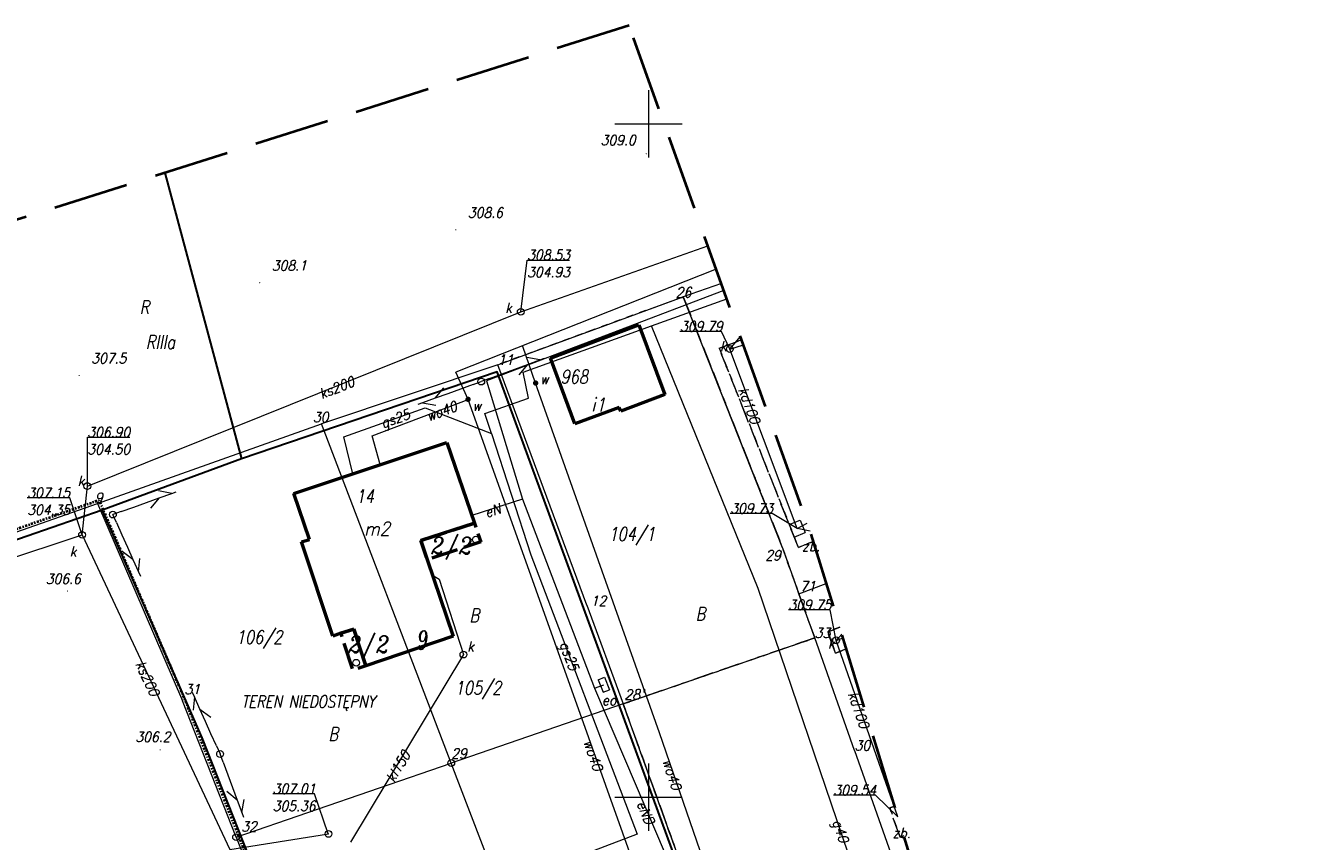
# Model space of a CAD drawing. Extents: x 779 to 3668, y -1329 to 9570.
# Tile 105 of 106: x 2424 to 2519, y -192 to -132. Entities that reach past the tile are written whole.
import ezdxf

# ---------------------------------------------------------------- set-up
doc = ezdxf.new("R2010")
doc.units = 0
for name, pattern in [('0.5_0.5', [1, 0.5, -0.5]), ('1.5_0.5', [2, 1.5, -0.5]), ('2.0_0.5', [2.5, 2, -0.5]), ('CIĄGłA', [0]), ('DGN Style 3', [7.83309, 5.595065, -2.238026]), ('DGN Style 4', [0.3202, 0.16, -0.08, 0.0002, -0.08])]:
    doc.linetypes.add(name, pattern=pattern)
for name, color, linetype, lineweight in [('202-punkt graniczny', 7, 'Continuous', 0), ('202-punkt graniczny-Atr103', 7, 'Continuous', 0), ('203-punkt graniczny', 7, 'Continuous', 0), ('203-punkt graniczny-Atr103', 7, 'Continuous', 0), ('209-oznaczenie konturu klasyfikacyjnego', 7, 'Continuous', 0), ('210-oznaczenie konturu użytku gruntowego', 7, 'Continuous', 0), ('211-numer działki ewidencyjnej', 7, 'Continuous', 0), ('217-kontur klasyfikacyjny', 7, 'Continuous', 0), ('218-kontur użytku gruntowego', 7, 'Continuous', 0), ('219-działka ewidencyjna', 7, 'Continuous', 0), ('238-Punkt adresowy budynku', 7, 'Continuous', 0), ('311-podpora', 7, 'Continuous', 0), ('312-budynek ewidencyjny', 7, 'Continuous', 0), ('312-oznaczenie budynku ewidencyjnego', 7, 'Continuous', 0), ('312-oznaczenie budynku ewidencyjnego-Atr117', 7, 'Continuous', 0), ('blok - nawis', 7, 'Continuous', 0), ('blok - nawis-Atr25', 7, 'Continuous', 0), ('kanał technologiczny (linia)', 7, 'Continuous', 0), ('MPZP', 7, 'Continuous', 0), ('ogrodzenie trwałe (linia)', 7, 'Continuous', 0), ('przewód elektroenergetyczny (linia)-SEPOD', 7, 'Continuous', 0), ('przewód elektroenergetyczny (linia)-SEPOD-Atr1', 7, 'Continuous', 0), ('przewód gazowy (linia)-SG', 7, 'Continuous', 0), ('przewód gazowy (linia)-SG-Atr1', 7, 'Continuous', 0), ('przewód kanalizacyjny (linia)-SK', 7, 'Continuous', 0), ('przewód kanalizacyjny (linia)-SK-Atr1', 7, 'Continuous', 0), ('przewód telekomunikacyjny (linia)-STPOW - symbol', 7, 'Continuous', 0), ('przewód wodociągowy (linia)-SW', 7, 'Continuous', 0), ('przewód wodociągowy (linia)-SW-Atr1', 7, 'Continuous', 0), ('PTRW02_01', 7, 'Continuous', 0), ('punkt o określonej wysokości (sieć kanalizacyjna)-SK', 7, 'Continuous', 0), ('punkt o określonej wysokości (sieć kanalizacyjna)-SK-Atr2', 7, 'Continuous', 0), ('punkt o określonej wysokości (sieć kanalizacyjna)-SK-Atr3', 7, 'Continuous', 0), ('RTPW01', 253, 'Continuous', 0), ('Sekcje', 7, 'Continuous', 0), ('studzienka okrągła - przewód kanalizacyjny (punkt)-SK', 7, 'Continuous', 0), ('studzienka okrągła - przewód kanalizacyjny (punkt)-SK-Atr17', 7, 'Continuous', 0), ('szafa elektroenergetyczna (punkt)-SE', 7, 'Continuous', 0), ('szafa elektroenergetyczna (punkt)-SE-Atr17', 7, 'Continuous', 0), ('słup (punkt)', 7, 'Continuous', 0), ('właz okrągły - siec kanalizacyjna (punkt)-SK', 7, 'Continuous', 0), ('właz okrągły - siec kanalizacyjna (punkt)-SK-Atr17', 7, 'Continuous', 0), ('Zakres', 7, 'Continuous', 0), ('zasuwa - siec wodociągowa (punkt)-SW', 7, 'Continuous', 0), ('zasuwa - siec wodociągowa (punkt)-SW-Atr17', 7, 'Continuous', 0), ('zbiornik - przewód kanalizacyjny (punkt)-SK', 7, 'Continuous', 0), ('zbiornik - przewód kanalizacyjny (punkt)-SK-Atr17', 7, 'Continuous', 0)]:
    doc.layers.add(name, color=color, linetype=linetype, lineweight=lineweight)
doc.styles.get("Standard").update_dxf_attribs({"font": 'arial.ttf'})
doc.styles.add('Style-ITALIC_1250', font='ITALIC_1250.shx')
doc.linetypes.add('902-500', pattern='A,3.75,[24,dgnlstyle-geo-mz.shx,S=0.002786,R=0,X=0,Y=0],3.75', length=7.5)

# ---------------------------------------------------------------- blocks, each defined once
blk = doc.blocks.new('311')
at = {"color": 0, "linetype": 'Continuous', "lineweight": -2, "ltscale": 10}
blk.add_circle((0, 0), 2.5, dxfattribs=at)
blk = doc.blocks.new('203')
at = {"linetype": 'Continuous', "lineweight": -2, "ltscale": 10}
h = blk.add_hatch(color=0, dxfattribs=at)
edge = h.paths.add_edge_path()
edge.add_arc((0, 0), 0.45, 0, 360)
blk = doc.blocks.new('202')
at = {"color": 0, "linetype": 'Continuous', "lineweight": -2, "ltscale": 10}
blk.add_circle((0, 0), 2.5, dxfattribs=at)
blk = doc.blocks.new('US22')
at = {"color": 0, "linetype": 'Continuous', "lineweight": -2, "ltscale": 10}
blk.add_circle((0, 0), 2.5, dxfattribs=at)
blk = doc.blocks.new('US15')
at = {"color": 0, "linetype": 'Continuous', "lineweight": -2, "ltscale": 10}
blk.add_circle((0, 0), 2.5, dxfattribs=at)
blk = doc.blocks.new('PW01_1')
at = {"linetype": 'Continuous', "lineweight": 13, "ltscale": 10}
h = blk.add_hatch(color=0, dxfattribs=at)
edge = h.paths.add_edge_path()
edge.add_arc((0, 0), 0.45, 0, 360)
blk = doc.blocks.new('US27')
at = {"color": 0, "linetype": 'Continuous', "lineweight": -2, "ltscale": 10}
for p, q in [((-5, -4.5), (-5, 4.5)), ((-5, 4.5), (5, 4.5)), ((5, -4.5), (5, 4.5)), ((-5, -4.5), (5, -4.5))]:
    blk.add_line(p, q, dxfattribs=at)
blk = doc.blocks.new('US25_2')
at = {"linetype": 'Continuous', "lineweight": -2, "ltscale": 10}
h = blk.add_hatch(color=0, dxfattribs=at)
edge = h.paths.add_edge_path()
edge.add_arc((0, 0), 2, 0, 360)
blk = doc.blocks.new('SM04')
at = {"color": 0, "linetype": 'Continuous', "lineweight": -2, "ltscale": 10}
blk.add_circle((0, 0), 2.5, dxfattribs=at)
blk = doc.blocks.new('PT01')
at = {"color": 0, "linetype": 'Continuous', "lineweight": 13, "ltscale": 10}
for p, q in [((6.5, 0), (0, 0)), ((6.5, 0), (16.5, 0)), ((16.5, 0), (26.5, 0)), ((26.5, 0), (36.5, 0)), ((36.5, 0), (27.84, -5)), ((36.5, 0), (46.5, 0)), ((46.5, 0), (37.84, 5)), ((46.5, 0), (50, 0))]:
    blk.add_line(p, q, dxfattribs=at)
blk = doc.blocks.new('US18_1')
at = {"color": 0, "linetype": 'Continuous', "lineweight": -2, "ltscale": 10}
for p, q in [((-5, -2.5), (-5, 2.5)), ((-5, 2.5), (5, 2.5)), ((5, -2.5), (5, 2.5)), ((-5, -2.5), (5, -2.5))]:
    blk.add_line(p, q, dxfattribs=at)
blk = doc.blocks.new('RTPW01')
at = {"layer": 'RTPW01', "linetype": 'Continuous', "lineweight": 13, "true_color": 0x939598}
h = blk.add_hatch(color=252, dxfattribs=at)
edge = h.paths.add_edge_path()
edge.add_arc((0, 0), 0.045, 0, 360)
blk = doc.blocks.new('PZT MDCP podkład')
at = {"layer": '217-kontur klasyfikacyjny', "color": 8, "linetype": '1.5_0.5', "lineweight": 13, "flags": 128}
for points in [[(2164.946, 147.386), (2178.726, 152.436)], [(2178.726, 152.436), (2186.096, 133.796)], [(2181.396, 148.606), (2183.059, 149.234)], [(2187.276, 133.816), (2181.396, 148.606)], [(2186.096, 133.796), (2187.316, 130.366)], [(2188.392, 134.266), (2187.276, 133.816)], [(2187.316, 130.366), (2188.486, 127.096)], [(2189.466, 127.546), (2190.347, 127.901)], [(2188.486, 127.096), (2174.256, 122.196)], [(2190.026, 125.966), (2189.466, 127.546)], [(2190.846, 126.277), (2190.026, 125.966)], [(2174.256, 122.196), (2182.846, 98.376)], [(2194.066, 114.466), (2194.434, 114.596)], [(2194.826, 112.296), (2194.066, 114.466)], [(2195.109, 112.397), (2194.826, 112.296)]]:
    blk.add_lwpolyline(points, dxfattribs=at)
at = {"layer": '218-kontur użytku gruntowego', "color": 8, "linetype": '0.5_0.5', "lineweight": 13, "flags": 128}
for points in [[(2164.946, 147.386), (2178.726, 152.436)], [(2178.726, 152.436), (2164.946, 147.386)], [(2178.726, 152.436), (2186.096, 133.796)], [(2186.096, 133.796), (2178.726, 152.436)], [(2181.396, 148.606), (2183.059, 149.234)], [(2183.059, 149.234), (2181.396, 148.606)], [(2187.276, 133.816), (2181.396, 148.606)], [(2181.396, 148.606), (2187.276, 133.816)], [(2186.096, 133.796), (2187.316, 130.366)], [(2187.316, 130.366), (2186.096, 133.796)], [(2188.392, 134.266), (2187.276, 133.816)], [(2187.276, 133.816), (2188.392, 134.266)], [(2187.316, 130.366), (2188.486, 127.096)], [(2188.486, 127.096), (2187.316, 130.366)], [(2189.466, 127.546), (2190.347, 127.901)], [(2190.347, 127.901), (2189.466, 127.546)], [(2188.486, 127.096), (2174.256, 122.196)], [(2174.256, 122.196), (2188.486, 127.096)], [(2190.026, 125.966), (2189.466, 127.546)], [(2189.466, 127.546), (2190.026, 125.966)], [(2190.846, 126.277), (2190.026, 125.966)], [(2190.026, 125.966), (2190.846, 126.277)], [(2174.256, 122.196), (2182.846, 98.376)], [(2182.846, 98.376), (2174.256, 122.196)], [(2194.066, 114.466), (2194.434, 114.596)], [(2194.434, 114.596), (2194.066, 114.466)], [(2194.826, 112.296), (2194.066, 114.466)], [(2194.066, 114.466), (2194.826, 112.296)], [(2195.109, 112.397), (2194.826, 112.296)], [(2194.826, 112.296), (2195.109, 112.397)]]:
    blk.add_lwpolyline(points, dxfattribs=at)
at = {"layer": '219-działka ewidencyjna', "color": 8, "linetype": 'Continuous', "lineweight": 13, "flags": 128}
for points in [[(2181.558, 153.426), (2178.726, 152.436)], [(2164.946, 147.386), (2178.726, 152.436)], [(2186.096, 133.796), (2178.726, 152.436)], [(2164.946, 147.386), (2151.846, 142.986)], [(2171.566, 129.536), (2164.946, 147.386)], [(2135.196, 137.086), (2151.846, 142.986)], [(2161.486, 117.806), (2151.846, 142.986)], [(2102.666, 125.666), (2135.196, 137.086)], [(2135.196, 137.086), (2141.506, 122.416)], [(2186.096, 133.796), (2187.316, 130.366)], [(2187.316, 130.366), (2189.352, 131.142)], [(2188.486, 127.096), (2187.316, 130.366)], [(2171.566, 129.536), (2174.256, 122.196)], [(2174.256, 122.196), (2188.486, 127.096)], [(2191.456, 118.736), (2188.486, 127.096)], [(2145.496, 112.296), (2141.506, 122.416)], [(2174.256, 122.196), (2161.486, 117.806)], [(2182.846, 98.376), (2174.256, 122.196)], [(2191.456, 118.736), (2194.916, 108.896)], [(2145.496, 112.296), (2161.486, 117.806)], [(2167.976, 100.886), (2161.486, 117.806)], [(2145.496, 112.296), (2151.396, 97.326)]]:
    blk.add_lwpolyline(points, dxfattribs=at)
at = {"layer": '312-budynek ewidencyjny', "color": 8, "linetype": 'Continuous', "lineweight": 53, "flags": 128}
for points in [[(2168.846, 147.876), (2175.426, 150.356)], [(2175.426, 150.356), (2177.356, 145.186)], [(2170.666, 142.986), (2168.846, 147.876)], [(2177.356, 145.186), (2174.076, 143.946)], [(2173.966, 144.216), (2170.666, 142.986)], [(2174.076, 143.946), (2173.966, 144.216)], [(2149.786, 137.826), (2161.166, 141.616)], [(2161.166, 141.616), (2163.206, 135.626)], [(2150.946, 134.416), (2149.786, 137.826)], [(2163.206, 135.626), (2159.226, 134.326)], [(2150.356, 134.226), (2150.946, 134.416)], [(2159.226, 134.326), (2159.706, 132.916)], [(2152.696, 127.236), (2150.356, 134.226)], [(2159.706, 132.916), (2161.636, 127.226)], [(2154.246, 127.756), (2153.276, 127.446)], [(2155.126, 125.026), (2154.246, 127.756)], [(2153.276, 127.446), (2152.696, 127.236)], [(2161.636, 127.226), (2155.126, 125.026)]]:
    blk.add_lwpolyline(points, dxfattribs=at)
at = {"layer": 'blok - nawis', "color": 8, "linetype": '2.0_0.5', "lineweight": 53, "flags": 128}
for points in [[(2159.226, 134.326), (2163.206, 135.626), (2163.676, 134.226), (2159.706, 132.916), (2159.226, 134.326)], [(2153.276, 127.446), (2154.246, 127.756), (2155.126, 125.026), (2154.186, 124.686), (2153.276, 127.446)]]:
    blk.add_lwpolyline(points, close=True, dxfattribs=at)
at = {"layer": 'MPZP', "color": 8, "linetype": 'DGN Style 4', "lineweight": 40, "flags": 128}
blk.add_lwpolyline([(2105.951, 127.031), (2135.306, 137.337), (2141.691, 122.493), (2145.682, 112.37), (2151.584, 97.397), (2156.726, 83.081), (2162.409, 65.301), (2167.841, 43.184), (2173.517, 19.532), (2179.635, 13.841), (2188.833, 4.752), (2192.016, 1.92)], dxfattribs=at)
at = {"layer": 'ogrodzenie trwałe (linia)', "color": 8, "linetype": '902-500', "lineweight": 30, "flags": 128}
for points in [[(2140.199, 161.636), (2145.896, 140.406)], [(2201.026, 25.936), (2203.096, 26.226), (2196.526, 52.656), (2189.216, 78.326), (2185.026, 90.136), (2181.246, 100.996), (2180.716, 103.656), (2164.906, 146.866), (2145.896, 140.406), (2135.536, 136.576), (2142.946, 119.686), (2154.066, 91.526), (2156.856, 82.926), (2163.326, 62.136), (2173.076, 21.416), (2181.186, 20.276), (2186.806, 20.096), (2192.936, 20.706), (2195.036, 22.776), (2196.636, 25.266), (2198.206, 25.546)], [(2135.536, 136.576), (2102.086, 124.996)]]:
    blk.add_lwpolyline(points, dxfattribs=at)
at = {"layer": 'przewód elektroenergetyczny (linia)-SEPOD', "color": 8, "linetype": 'Continuous', "lineweight": 13, "flags": 128}
for points in [[(2181.748, 152.897), (2164.096, 146.196), (2166.786, 137.396), (2172.116, 123.356), (2181.826, 100.616)], [(2166.786, 137.396), (2163.016, 136.196)], [(2172.116, 123.356), (2172.816, 123.616)]]:
    blk.add_lwpolyline(points, dxfattribs=at)
at = {"layer": 'przewód gazowy (linia)-SG', "color": 8, "linetype": 'Continuous', "lineweight": 13, "flags": 128}
for points in [[(2176.366, 150.276), (2181.965, 152.291)], [(2164.466, 142.286), (2163.976, 143.756), (2167.226, 144.906), (2166.836, 146.846), (2176.366, 150.276)], [(2218.756, 25.936), (2218.646, 26.816), (2216.386, 35.876), (2210.336, 56.836), (2208.416, 56.376), (2198.506, 88.976), (2184.296, 130.766), (2176.366, 150.276)], [(2154.166, 139.286), (2153.496, 142.026), (2159.546, 144.176), (2164.466, 142.286)], [(2164.466, 142.286), (2167.396, 133.276), (2175.306, 112.516), (2168.086, 109.766), (2167.056, 107.026)]]:
    blk.add_lwpolyline(points, dxfattribs=at)
at = {"layer": 'przewód kanalizacyjny (linia)-SK', "color": 8, "linetype": 'Continuous', "lineweight": 13, "flags": 128}
for points in [[(2134.056, 134.756), (2134.446, 138.376), (2166.646, 151.316), (2180.559, 156.216)], [(2182.186, 148.556), (2182.966, 149.494)], [(2187.186, 135.216), (2182.186, 148.556), (2183.191, 148.868)], [(2188.152, 135.015), (2187.186, 135.216), (2187.936, 135.617)], [(2072.621, 125.105), (2107.626, 128.936), (2109.186, 126.506), (2134.056, 134.756)], [(2134.056, 134.756), (2145.026, 111.386), (2152.366, 112.536)], [(2160.096, 131.766), (2160.596, 131.456), (2162.386, 125.856), (2154.006, 111.916)], [(2194.676, 113.806), (2190.076, 126.916), (2190.512, 127.365)], [(2190.076, 126.916), (2190.593, 127.102)]]:
    blk.add_lwpolyline(points, dxfattribs=at)
at = {"layer": 'przewód wodociągowy (linia)-SW', "color": 8, "linetype": 'Continuous', "lineweight": 13, "flags": 128}
for points in [[(2181.176, 154.492), (2161.836, 146.826)], [(2212.546, 42.076), (2213.286, 42.306), (2209.436, 56.186), (2197.426, 57.456), (2187.826, 88.496), (2176.956, 120.056), (2167.756, 146.026), (2166.796, 148.736)], [(2167.856, 106.096), (2175.496, 109.066), (2162.736, 144.816), (2161.836, 146.826)], [(2156.206, 139.966), (2155.616, 142.116), (2162.736, 144.816)]]:
    blk.add_lwpolyline(points, dxfattribs=at)
at = {"layer": 'punkt o określonej wysokości (sieć kanalizacyjna)-SK-Atr2', "color": 8, "lineweight": 13, "flags": 128}
for points in [[(2166.646, 151.316), (2167.126, 155.156), (2170.267, 155.156)], [(2182.186, 148.556), (2181.556, 149.856), (2178.479, 149.856)], [(2134.446, 138.376), (2134.446, 141.996), (2137.613, 141.996)], [(2134.056, 134.756), (2133.157, 137.495), (2129.984, 137.495)], [(2187.186, 135.216), (2185.326, 136.336), (2182.217, 136.336)], [(2190.076, 126.916), (2189.646, 129.176), (2186.537, 129.176)], [(2152.35, 112.538), (2151.327, 115.504), (2148.218, 115.504)], [(2194.676, 113.806), (2193.016, 115.406), (2189.875, 115.406)]]:
    blk.add_lwpolyline(points, dxfattribs=at)
at = {"layer": 'Sekcje', "color": 8, "linetype": 'Continuous', "lineweight": 13}
for p, q in [((2176.136, 167.776), (2176.136, 162.776)), ((2173.636, 165.276), (2178.636, 165.276)), ((2176.136, 117.776), (2176.136, 112.776)), ((2173.636, 115.276), (2178.636, 115.276))]:
    blk.add_line(p, q, dxfattribs=at)
at = {"layer": 'Zakres', "color": 8, "linetype": 'DGN Style 3', "lineweight": 40, "flags": 128}
blk.add_lwpolyline([(2174.696, 172.586), (2130.246, 158.476), (2070.276, 140.136), (2076.276, 101.676), (2103.086, -22.494), (2224.436, 10.666), (2208.436, 67.156), (2203.276, 85.806), (2188.226, 134.806), (2174.696, 172.586)], close=True, dxfattribs=at)
at = {"layer": '202-punkt graniczny', "color": 8, "linetype": 'Continuous', "lineweight": 13, "xscale": 0.1, "yscale": 0.1, "zscale": 0.1}
for p in [(2161.486, 117.806), (2145.496, 112.296)]:
    blk.add_blockref('202', p, dxfattribs=at)
at = {"layer": '203-punkt graniczny', "color": 8, "linetype": 'Continuous', "lineweight": 13, "xscale": 0.1, "yscale": 0.1, "zscale": 0.1}
for p in [(2178.726, 152.436), (2164.946, 147.386), (2151.846, 142.986), (2135.196, 137.086), (2186.096, 133.796), (2187.316, 130.366), (2171.566, 129.536), (2188.486, 127.096), (2141.506, 122.416), (2174.256, 122.196), (2191.456, 118.736)]:
    blk.add_blockref('203', p, dxfattribs=at)
at = {"layer": '311-podpora', "color": 8, "linetype": 'Continuous', "lineweight": 13, "xscale": 0.1, "yscale": 0.1, "zscale": 0.1}
for p in [(2163.316, 134.396), (2154.416, 125.256)]:
    blk.add_blockref('311', p, dxfattribs=at)
at = {"layer": 'przewód telekomunikacyjny (linia)-STPOW - symbol', "color": 8, "linetype": 'Continuous', "lineweight": 13}
for p, xscale, yscale, zscale, rotation in [((2163.716, 146.136), 0.1, 0.1, 0.1, 20.378), ((2163.716, 146.136), 0.09999999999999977, 0.09999999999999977, 0.09999999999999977, 199.849), ((2136.346, 136.256), 0.1, 0.1, 0.1, 19.849), ((2136.346, 136.256), 0.1, 0.1, 0.1, 294.118), ((2144.306, 118.476), 0.1, 0.1, 0.1, 114.118), ((2144.306, 118.476), 0.1, 0.1, 0.1, 290.446)]:
    blk.add_blockref('PT01', p, dxfattribs=dict(at, xscale=xscale, yscale=yscale, zscale=zscale, rotation=rotation))
at = {"layer": 'punkt o określonej wysokości (sieć kanalizacyjna)-SK', "color": 8, "linetype": 'Continuous', "lineweight": 13, "xscale": 0.1, "yscale": 0.1, "zscale": 0.1}
for p in [(2166.646, 151.316), (2182.186, 148.556), (2134.446, 138.376), (2187.186, 135.216), (2134.056, 134.756), (2190.076, 126.916), (2152.366, 112.536)]:
    blk.add_blockref('PW01_1', p, dxfattribs=at)
at = {"layer": 'RTPW01', "color": 8, "linetype": 'Continuous', "lineweight": 13}
for p in [(2175.97, 163.061), (2161.819, 157.409), (2147.25, 153.478), (2133.837, 146.588), (2132.977, 130.579), (2139.858, 118.789)]:
    blk.add_blockref('RTPW01', p, dxfattribs=at)
at = {"layer": 'studzienka okrągła - przewód kanalizacyjny (punkt)-SK', "color": 8, "linetype": 'Continuous', "lineweight": 13, "xscale": 0.1, "yscale": 0.1, "zscale": 0.1}
for p in [(2166.646, 151.316), (2182.186, 148.556), (2134.446, 138.376), (2190.076, 126.916)]:
    blk.add_blockref('US15', p, dxfattribs=at)
at = {"layer": 'szafa elektroenergetyczna (punkt)-SE', "color": 8, "linetype": 'Continuous', "lineweight": 13, "xscale": 0.1, "yscale": 0.1, "zscale": 0.1, "rotation": 291.516}
blk.add_blockref('US18_1', (2172.816, 123.616), dxfattribs=at)
at = {"layer": 'słup (punkt)', "color": 8, "linetype": 'Continuous', "lineweight": 13, "xscale": 0.1, "yscale": 0.1, "zscale": 0.1}
for p in [(2163.716, 146.136), (2136.346, 136.256), (2144.306, 118.476)]:
    blk.add_blockref('SM04', p, dxfattribs=at)
at = {"layer": 'właz okrągły - siec kanalizacyjna (punkt)-SK', "color": 8, "linetype": 'Continuous', "lineweight": 13, "xscale": 0.1, "yscale": 0.1, "zscale": 0.1}
for p in [(2134.056, 134.756), (2162.386, 125.856), (2152.366, 112.536)]:
    blk.add_blockref('US22', p, dxfattribs=at)
at = {"layer": 'zasuwa - siec wodociągowa (punkt)-SW', "color": 8, "linetype": 'Continuous', "lineweight": 13, "xscale": 0.1, "yscale": 0.1, "zscale": 0.1}
for p, rotation in [((2167.756, 146.026), 26.814), ((2162.736, 144.816), 15.12800000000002)]:
    blk.add_blockref('US25_2', p, dxfattribs=dict(at, rotation=rotation))
at = {"layer": 'zbiornik - przewód kanalizacyjny (punkt)-SK', "color": 8, "linetype": 'Continuous', "lineweight": 13, "xscale": 0.1, "yscale": 0.1, "zscale": 0.1, "rotation": 291.929}
blk.add_blockref('US27', (2187.186, 135.216), dxfattribs=at)
at = {"layer": '202-punkt graniczny-Atr103', "color": 8, "lineweight": 13, "char_height": 0.75, "attachment_point": 7, "line_spacing_factor": 0.6}
for s, insert in [('\\FITALIC_1250;\\H1x;\\W0.9;29', (2161.486, 118.137)), ('\\FITALIC_1250;\\H1x;\\W0.9;32', (2145.881, 112.71))]:
    blk.add_mtext(s, dxfattribs=dict(at, insert=insert))
at = {"layer": '203-punkt graniczny-Atr103', "color": 8, "lineweight": 13, "char_height": 0.75, "attachment_point": 7, "line_spacing_factor": 0.6}
for s, insert in [('\\FITALIC_1250;\\H1x;\\W0.9;26', (2178.167, 152.391)), ('\\FITALIC_1250;\\H1x;\\W0.9;11', (2164.946, 147.386)), ('\\FITALIC_1250;\\H1x;\\W0.9;11', (2164.946, 147.386)), ('\\FITALIC_1250;\\H1x;\\W0.9;30', (2151.208, 143.123)), ('\\FITALIC_1250;\\H1x;\\W0.9;9', (2135.008, 137.132)), ('\\FITALIC_1250;\\H1x;\\W0.9;29', (2184.82, 132.859)), ('\\FITALIC_1250;\\H1x;\\W0.9;71', (2187.395, 130.568)), ('\\FITALIC_1250;\\H1x;\\W0.9;12', (2171.846, 129.477)), ('\\FITALIC_1250;\\H1x;\\W0.9;33', (2188.486, 127.096)), ('\\FITALIC_1250;\\H1x;\\W0.9;33', (2188.486, 127.096)), ('\\FITALIC_1250;\\H1x;\\W0.9;31', (2141.666, 122.915)), ("\\FITALIC_1250;\\H1x;\\W0.9;28'", (2174.356, 122.516)), ('\\FITALIC_1250;\\H1x;\\W0.9;30', (2191.456, 118.736)), ('\\FITALIC_1250;\\H1x;\\W0.9;30', (2191.456, 118.736))]:
    blk.add_mtext(s, dxfattribs=dict(at, insert=insert))
at = {"layer": '209-oznaczenie konturu klasyfikacyjnego', "color": 8, "linetype": 'Continuous', "lineweight": 13, "insert": (2138.786, 148.577), "char_height": 1, "attachment_point": 7, "line_spacing_factor": 0.6}
blk.add_mtext('\\FITALIC_1250;\\H1x;\\W0.79;RIIIa', dxfattribs=at)
at = {"layer": '210-oznaczenie konturu użytku gruntowego', "color": 8, "linetype": 'Continuous', "lineweight": 13, "char_height": 1, "attachment_point": 7, "line_spacing_factor": 0.6}
for s, insert in [('\\FITALIC_1250;\\H1x;\\W0.79;R', (2138.33, 151.161)), ('\\FITALIC_1250;\\H1x;\\W0.79;B', (2162.835, 128.279)), ('\\FITALIC_1250;\\H1x;\\W0.79;B', (2179.635, 128.384)), ('\\FITALIC_1250;\\H1x;\\W0.79;B', (2152.353, 119.465))]:
    blk.add_mtext(s, dxfattribs=dict(at, insert=insert))
at = {"layer": '211-numer działki ewidencyjnej', "color": 8, "linetype": 'Continuous', "lineweight": 13, "char_height": 1, "attachment_point": 1, "line_spacing_factor": 0.6}
for s, insert in [('\\FITALIC_1250;\\H1x;\\W0.79;104/1', (2173.166, 135.316)), ('\\FITALIC_1250;\\H1x;\\W0.79;106/2', (2145.486, 127.656)), ('\\FITALIC_1250;\\H1x;\\W0.79;105/2', (2161.746, 123.886))]:
    blk.add_mtext(s, dxfattribs=dict(at, insert=insert))
at = {"layer": '238-Punkt adresowy budynku', "color": 8, "linetype": 'Continuous', "lineweight": 30, "insert": (2159.41, 126.292), "char_height": 1.25, "attachment_point": 8, "rotation": 18.667, "line_spacing_factor": 0.6}
blk.add_mtext('\\FITALIC_1250;\\Q15;\\H1x;\\W0.79;9', dxfattribs=at)
at = {"layer": '312-oznaczenie budynku ewidencyjnego', "color": 8, "linetype": 'Continuous', "lineweight": 13, "char_height": 1, "attachment_point": 7, "line_spacing_factor": 0.6}
for s, insert in [('\\FITALIC_1250;\\H1x;\\W0.79;968', (2169.606, 146.003)), ('\\FITALIC_1250;\\H1x;\\W0.79;14', (2154.386, 137.123))]:
    blk.add_mtext(s, dxfattribs=dict(at, insert=insert))
at = {"layer": '312-oznaczenie budynku ewidencyjnego-Atr117', "color": 8, "lineweight": 13, "char_height": 1, "attachment_point": 7, "line_spacing_factor": 0.6}
for s, insert in [('\\FITALIC_1250;\\H1x;\\W0.9;i1', (2171.876, 143.923)), ('\\FITALIC_1250;\\H1x;\\W0.9;m2', (2155.006, 134.713))]:
    blk.add_mtext(s, dxfattribs=dict(at, insert=insert))
at = {"layer": 'blok - nawis-Atr25', "color": 8, "lineweight": 13, "char_height": 1.25, "attachment_point": 7, "line_spacing_factor": 0.6}
for insert in [(2159.986, 132.91), (2153.826, 125.58)]:
    blk.add_mtext('\\FITALIC_1250;\\H1x;\\W0.9;2/2', dxfattribs=dict(at, insert=insert))
at = {"layer": 'przewód elektroenergetyczny (linia)-SEPOD-Atr1', "color": 8, "lineweight": 13, "char_height": 0.75, "attachment_point": 4, "line_spacing_factor": 0.6}
for s, insert, rotation in [('\\FITALIC_1250;\\H1x;\\W0.9;eN', (2164.004, 136.377), 17.589), ('\\FITALIC_1250;\\H1x;\\W0.9;eND', (2175.581, 114.937), 293.122)]:
    blk.add_mtext(s, dxfattribs=dict(at, insert=insert, rotation=rotation))
at = {"layer": 'przewód gazowy (linia)-SG-Atr1', "color": 8, "lineweight": 13, "char_height": 0.75, "attachment_point": 4, "line_spacing_factor": 0.6}
for s, insert, rotation in [('\\FITALIC_1250;\\H1x;\\W0.9;gs25', (2156.328, 142.899), 19.45), ('\\FITALIC_1250;\\H1x;\\W0.9;gs25', (2169.75, 126.742), 290.81), ('\\FITALIC_1250;\\H1x;\\W0.9;g40', (2190.028, 113.526), 288.714)]:
    blk.add_mtext(s, dxfattribs=dict(at, insert=insert, rotation=rotation))
at = {"layer": 'przewód kanalizacyjny (linia)-SK-Atr1', "color": 8, "lineweight": 13, "char_height": 0.75, "attachment_point": 4, "line_spacing_factor": 0.6}
for s, insert, rotation in [('\\FITALIC_1250;\\H1x;\\W0.9;ks200', (2151.713, 145.18), 21.893), ('\\FITALIC_1250;\\H1x;\\W0.9;kd100', (2183.139, 145.663), 290.546), ('\\FITALIC_1250;\\H1x;\\W0.9;ks200', (2138.343, 125.323), 295.08), ('\\FITALIC_1250;\\H1x;\\W0.9;kd100', (2191.298, 123.065), 289.335), ('\\FITALIC_1250;\\H1x;\\W0.9;kl150', (2156.903, 116.492), 58.943)]:
    blk.add_mtext(s, dxfattribs=dict(at, insert=insert, rotation=rotation))
at = {"layer": 'przewód wodociągowy (linia)-SW-Atr1', "color": 8, "lineweight": 13, "char_height": 0.75, "attachment_point": 4, "line_spacing_factor": 0.6}
for insert, rotation in [((2159.671, 143.52), 20.765), ((2171.639, 119.495), 289.567), ((2177.508, 118.076), 288.936)]:
    blk.add_mtext('\\FITALIC_1250;\\H1x;\\W0.9;wo40', dxfattribs=dict(at, insert=insert, rotation=rotation))
at = {"layer": 'PTRW02_01', "color": 8, "linetype": 'Continuous', "lineweight": 13, "style": 'Style-ITALIC_1250', "width": 0.8}
blk.add_text('TEREN NIEDOSTĘPNY', height=0.9, dxfattribs=at).set_placement((2145.91, 121.92))
at = {"layer": 'punkt o określonej wysokości (sieć kanalizacyjna)-SK-Atr2', "color": 8, "lineweight": 13, "char_height": 0.75, "attachment_point": 7, "line_spacing_factor": 0.6}
for s, insert in [('\\FITALIC_1250;\\H1x;\\W0.9;308.53', (2167.126, 155.164)), ('\\FITALIC_1250;\\H1x;\\W0.9;309.79', (2178.479, 149.864)), ('\\FITALIC_1250;\\H1x;\\W0.9;306.90', (2134.446, 142.004)), ('\\FITALIC_1250;\\H1x;\\W0.9;307.15', (2129.984, 137.503)), ('\\FITALIC_1250;\\H1x;\\W0.9;309.73', (2182.217, 136.343)), ('\\FITALIC_1250;\\H1x;\\W0.9;309.75', (2186.537, 129.184)), ('\\FITALIC_1250;\\H1x;\\W0.9;307.01', (2148.218, 115.511)), ('\\FITALIC_1250;\\H1x;\\W0.9;309.54', (2189.875, 115.414))]:
    blk.add_mtext(s, dxfattribs=dict(at, insert=insert))
at = {"layer": 'punkt o określonej wysokości (sieć kanalizacyjna)-SK-Atr3', "color": 8, "lineweight": 13, "char_height": 0.75, "attachment_point": 7, "line_spacing_factor": 0.6}
for s, insert in [('\\FITALIC_1250;\\H1x;\\W0.9;304.93', (2167.126, 153.888)), ('\\FITALIC_1250;\\H1x;\\W0.9;304.50', (2134.446, 140.728)), ('\\FITALIC_1250;\\H1x;\\W0.9;304.35', (2129.984, 136.228)), ('\\FITALIC_1250;\\H1x;\\W0.9;305.36', (2148.218, 114.236))]:
    blk.add_mtext(s, dxfattribs=dict(at, insert=insert))
at = {"layer": 'RTPW01', "color": 8, "linetype": 'Continuous', "lineweight": 13, "style": 'Style-ITALIC_1250', "width": 0.9}
for s, p in [('309.0', (2172.585, 163.69)), ('308.6', (2162.719, 158.309)), ('308.1', (2148.15, 154.378)), ('307.5', (2134.737, 147.488)), ('306.6', (2131.359, 131.106)), ('306.2', (2138.016, 119.372))]:
    blk.add_text(s, height=0.75, dxfattribs=at).set_placement(p)
at = {"layer": 'studzienka okrągła - przewód kanalizacyjny (punkt)-SK-Atr17', "color": 8, "lineweight": 13, "char_height": 0.75, "attachment_point": 7, "line_spacing_factor": 0.6}
for insert in [(2165.496, 151.236), (2181.446, 148.396), (2133.726, 138.386), (2189.476, 126.306)]:
    blk.add_mtext('\\FITALIC_1250;\\H1x;\\W0.9;k', dxfattribs=dict(at, insert=insert))
at = {"layer": 'szafa elektroenergetyczna (punkt)-SE-Atr17', "color": 8, "lineweight": 13, "insert": (2172.676, 122.095), "char_height": 0.75, "attachment_point": 7, "line_spacing_factor": 0.6}
blk.add_mtext('\\FITALIC_1250;\\H1x;\\W0.9;eo', dxfattribs=at)
at = {"layer": 'właz okrągły - siec kanalizacyjna (punkt)-SK-Atr17', "color": 8, "lineweight": 13, "char_height": 0.75, "attachment_point": 7, "line_spacing_factor": 0.6}
for insert in [(2133.136, 133.146), (2162.676, 126.086)]:
    blk.add_mtext('\\FITALIC_1250;\\H1x;\\W0.9;k', dxfattribs=dict(at, insert=insert))
at = {"layer": 'zasuwa - siec wodociągowa (punkt)-SW-Atr17', "color": 8, "lineweight": 13, "char_height": 0.75, "attachment_point": 7, "line_spacing_factor": 0.6}
for insert in [(2168.076, 145.946), (2163.066, 143.966)]:
    blk.add_mtext('\\FITALIC_1250;\\H1x;\\W0.9;w', dxfattribs=dict(at, insert=insert))
at = {"layer": 'zbiornik - przewód kanalizacyjny (punkt)-SK-Atr17', "color": 8, "lineweight": 13, "char_height": 0.75, "attachment_point": 7, "line_spacing_factor": 0.6}
for insert in [(2187.556, 133.536), (2194.286, 112.236)]:
    blk.add_mtext('\\FITALIC_1250;\\H1x;\\W0.9;zb.', dxfattribs=dict(at, insert=insert))

msp = doc.modelspace()

# ---------------------------------------------------------------- block references
at = {"layer": 'kanał technologiczny (linia)', "color": 18, "linetype": 'CIĄGłA', "lineweight": 5, "true_color": 0x000000}
msp.add_blockref('PZT MDCP podkład', (294.458, -304.119), dxfattribs=at)

doc.saveas('drawing.dxf')
